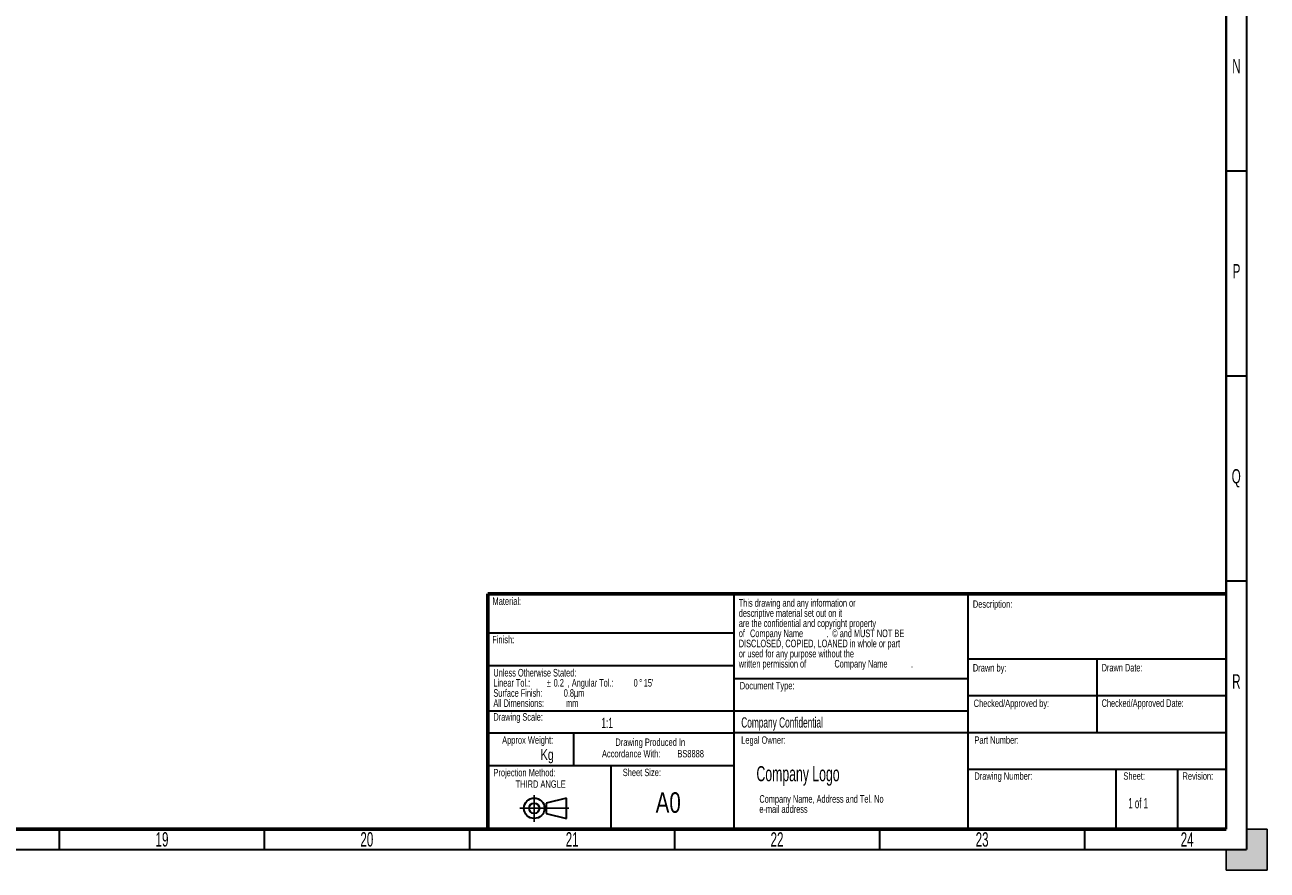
# Model space of a CAD drawing. Header units: millimetres. Extents: x 0 to 1189, y 0 to 841.
# Tile 3 of 5: x 886 to 1189, y 0 to 206. Entities that reach past the tile are written whole.
import ezdxf

# ---------------------------------------------------------------- set-up
doc = ezdxf.new("R2010")
doc.units = ezdxf.units.MM
doc.layers.add('BORDER', color=7, linetype='Continuous')
doc.layers.add('TRIM', color=7, linetype='Continuous')
doc.styles.add('SLDTEXTSTYLE0', font='TXT', dxfattribs={"width": 0.605})
doc.styles.add('SLDTEXTSTYLE1', font='TXT', dxfattribs={"width": 0.57})
doc.styles.add('SLDTEXTSTYLE2', font='TXT', dxfattribs={"width": 0.75})

# ---------------------------------------------------------------- blocks, each defined once
blk = doc.blocks.new('SW_NOTE_0')
at = {"layer": 'BORDER', "color": 0, "char_height": 1.8, "attachment_point": 2, "style": 'SLDTEXTSTYLE0'}
for s, insert in [('Drawing Produced In', (11.28, 2.32)), ('Accordance With:', (6.64, -0.48)), ('BS8888', (21.13, -0.48))]:
    blk.add_mtext(s, dxfattribs=dict(at, insert=insert))
blk = doc.blocks.new('SW_NOTE_1')
at = {"layer": 'BORDER', "color": 0, "char_height": 1.8, "attachment_point": 1, "style": 'SLDTEXTSTYLE0'}
for s, insert in [('Projection Method:', (0, 2.32)), ('THIRD ANGLE', (5.4, -0.48))]:
    blk.add_mtext(s, dxfattribs=dict(at, insert=insert))
blk = doc.blocks.new('SW_NOTE_2')
at = {"layer": 'BORDER', "color": 0, "char_height": 1.8521, "attachment_point": 1, "style": 'SLDTEXTSTYLE0'}
for s, insert in [('e-mail address', (0, -0.08)), ('Company Name, Address and Tel. No', (0, 2.39))]:
    blk.add_mtext(s, dxfattribs=dict(at, insert=insert))
blk = doc.blocks.new('SW_NOTE_3')
at = {"layer": 'BORDER', "color": 0, "attachment_point": 1, "style": 'SLDTEXTSTYLE0'}
for s, insert, char_height in [('This drawing and any information or', (0, 2.39), 1.8521), ('descriptive material set out on it', (0, -0.08), 1.8521), ('are the confidential and copyright property', (0, -2.55), 1.8521), ('of', (0, -5.02), 1.852), ('Company Name', (2.74, -5.02), 1.8521), ('© and MUST NOT BE', (22.78, -5.02), 1.8521), ('DISCLOSED, COPIED, LOANED in whole or part', (0, -7.49), 1.8521), ('.', (21.4, -5.03), 1.85), ('or used for any purpose without the', (0, -9.96), 1.8521), ('written permission of', (0, -12.43), 1.8521), ('Company Name', (23.32, -12.43), 1.8521), ('.', (41.98, -12.43), 1.85)]:
    blk.add_mtext(s, dxfattribs=dict(at, insert=insert, char_height=char_height))
blk = doc.blocks.new('SW_NOTE_4')
at = {"layer": 'BORDER', "color": 0, "attachment_point": 1, "style": 'SLDTEXTSTYLE0'}
for s, insert, char_height in [('Unless Otherwise Stated:', (0, 2.39), 1.8521), ('Linear Tol.:', (0, -0.08), 1.8521), ('%%p', (13.03, -0.08), 1.852), (', Angular Tol.:', (18.12, -0.08), 1.8521), ("15'", (36.65, -0.08), 1.852), ('Surface Finish:', (0, -2.55), 1.8521), ('0.2', (14.69, -0.08), 1.852), ('0.8µm', (17.15, -2.55), 1.852), ('0', (34.17, -0.08), 1.85), ('%%d', (35.54, -0.08), 1.852), ('All Dimensions:', (0, -5.02), 1.8521), ('mm', (17.7, -5.02), 1.852)]:
    blk.add_mtext(s, dxfattribs=dict(at, insert=insert, char_height=char_height))

msp = doc.modelspace()

# ---------------------------------------------------------------- hatches: boundary and pattern name
at = {"layer": 'TRIM'}
msp.add_hatch(color=256, dxfattribs=at).paths.add_polyline_path([(1189, 10), (1184, 10), (1184, 5), (1179, 5), (1179, 0), (1189, 0)], flags=0)

# ---------------------------------------------------------------- linework, layer by layer
at = {"layer": 'BORDER', "lineweight": 30}
for p, q in [((1184, 836), (1184, 5)), ((1179, 170.5), (1184, 170.5)), ((1179, 120.5), (1184, 120.5)), ((1179, 70.5), (1184, 70.5)), ((1059, 67.36), (1059, 10.36)), ((1116, 67.36), (1116, 10.36)), ((999, 57.86), (1059, 57.86)), ((1116, 51.5), (1179, 51.5)), ((1147.5, 51.5), (1147.5, 33.5)), ((999, 49.86), (1010.05, 49.86)), ((1010.05, 49.86), (1059, 49.86)), ((1116, 46.61), (1059, 46.61)), ((1179, 42.5), (1116, 42.5)), ((999, 38.86), (1059, 38.86)), ((1059, 38.86), (1116, 38.86)), ((999, 33.5), (1019.9, 33.5)), ((1019.9, 33.5), (1059, 33.5)), ((1019.9, 33.5), (1019.9, 25.5)), ((1116, 33.5), (1059, 33.5)), ((1179, 33.5), (1116, 33.5)), ((999, 25.5), (1029, 25.5)), ((1029, 25.5), (1059, 25.5)), ((1029, 25.5), (1029, 10.36)), ((894.5, 10), (894.5, 5)), ((944.5, 10), (944.5, 5)), ((994.5, 10), (994.5, 5)), ((1044.5, 10), (1044.5, 5)), ((1094.5, 10), (1094.5, 5)), ((1144.5, 10), (1144.5, 5)), ((15, 5), (1184, 5))]:
    msp.add_line(p, q, dxfattribs=at)
at = {"layer": 'BORDER', "lineweight": 40}
msp.add_line((1179, 831), (1179, 10), dxfattribs=at)
at = {"layer": 'BORDER', "lineweight": 60}
for p, q in [((999, 67.36), (1179, 67.36)), ((20, 10), (1179, 10))]:
    msp.add_line(p, q, dxfattribs=at)
at = {"layer": 'BORDER', "linetype": 'Continuous', "lineweight": 60}
msp.add_line((999, 67.36), (999, 10.36), dxfattribs=at)
at = {"layer": 'BORDER', "linetype": 'Continuous', "lineweight": 30}
for p, q in [((1179, 24.5), (1116, 24.5)), ((1152.2, 10), (1152.2, 24.5)), ((1167.2, 10), (1167.2, 24.5)), ((1018.21, 17.58), (1013.21, 16.33)), ((1013.21, 16.33), (1013.21, 13.83)), ((1018.21, 12.58), (1018.21, 17.58)), ((1013.21, 13.83), (1018.21, 12.58))]:
    msp.add_line(p, q, dxfattribs=at)
at = {"layer": 'BORDER'}
for p, q in [((1010.31, 18.26), (1010.31, 11.81)), ((1006.77, 15.08), (1018.78, 15.08))]:
    msp.add_line(p, q, dxfattribs=at)
at = {"layer": 'BORDER', "linetype": 'Continuous', "lineweight": 30}
for radius in [2.5, 1.25]:
    msp.add_circle((1010.31, 15.08), radius, dxfattribs=at)
at = {"layer": 'TRIM'}
for p, q in [((1184, 5), (1184, 10)), ((1184, 10), (1189, 10)), ((1189, 10), (1189, 0)), ((1179, 0), (1179, 5)), ((1179, 5), (1184, 5)), ((1189, 0), (1179, 0))]:
    msp.add_line(p, q, dxfattribs=at)

# ---------------------------------------------------------------- block references
at = {"layer": 'BORDER'}
for name, p in [('SW_NOTE_3', (1060.18, 63.67)), ('SW_NOTE_4', (1000.36, 46.66)), ('SW_NOTE_0', (1027.32, 29.77)), ('SW_NOTE_1', (1000.36, 22.36)), ('SW_NOTE_2', (1065.21, 15.89))]:
    msp.add_blockref(name, p, dxfattribs=at)

# ---------------------------------------------------------------- texts
at = {"layer": 'BORDER', "color": 7, "char_height": 3.5, "attachment_point": 2, "style": 'SLDTEXTSTYLE0'}
for s, insert in [('N', (1181.51, 197.75)), ('P', (1181.52, 147.75)), ('Q', (1181.46, 97.75)), ('R', (1181.49, 47.75)), ('19', (919.56, 9.26)), ('20', (969.5, 9.26)), ('21', (1019.56, 9.26)), ('22', (1069.5, 9.23)), ('23', (1119.5, 9.23)), ('24', (1169.49, 9.23))]:
    msp.add_mtext(s, dxfattribs=dict(at, insert=insert))
at = {"layer": 'BORDER'}
for s, insert, char_height, attachment_point, style in [('Material:', (1000.13, 66.46), 1.8, 1, 'SLDTEXTSTYLE0'), ('Description:', (1117.25, 65.76), 1.8, 1, 'SLDTEXTSTYLE0'), ('Finish:', (1000.07, 57.11), 1.8, 1, 'SLDTEXTSTYLE0'), ('Drawn by:', (1117.25, 50.22), 1.8, 1, 'SLDTEXTSTYLE0'), ('Drawn Date:', (1148.65, 50.28), 1.8521, 1, 'SLDTEXTSTYLE0'), ('Document Type:', (1060.42, 45.87), 1.8, 1, 'SLDTEXTSTYLE0'), ('Checked/Approved by:', (1117.44, 41.58), 1.8, 1, 'SLDTEXTSTYLE0'), ('Checked/Approved Date:', (1148.65, 41.64), 1.8521, 1, 'SLDTEXTSTYLE0'), ('Drawing Scale:', (1000.36, 38.27), 1.8521, 1, 'SLDTEXTSTYLE0'), ('1:1', (1026.68, 37.13), 2.5, 1, 'SLDTEXTSTYLE0'), ('Company Confidential', (1060.79, 37.25), 2.5, 1, 'SLDTEXTSTYLE0'), ('Approx Weight:', (1008.71, 32.61), 1.8, 2, 'SLDTEXTSTYLE0'), ('Legal Owner:', (1060.77, 32.61), 1.8, 1, 'SLDTEXTSTYLE0'), ('Part Number:', (1117.63, 32.61), 1.8, 1, 'SLDTEXTSTYLE0'), ('Kg', (1011.85, 29.49), 2.646, 1, 'SLDTEXTSTYLE2'), ('Sheet Size:', (1036.55, 24.72), 1.8, 2, 'SLDTEXTSTYLE0'), ('Company Logo', (1064.49, 25.36), 3.6946, 1, 'SLDTEXTSTYLE0'), ('Drawing Number:', (1117.61, 23.84), 1.8, 1, 'SLDTEXTSTYLE0'), ('Sheet:', (1153.95, 23.84), 1.8, 1, 'SLDTEXTSTYLE0'), ('Revision:', (1168.36, 23.84), 1.8, 1, 'SLDTEXTSTYLE0'), ('A0', (1042.98, 18.98), 5, 2, 'SLDTEXTSTYLE2'), ('1 of 1', (1155.16, 17.56), 2.5, 1, 'SLDTEXTSTYLE1')]:
    msp.add_mtext(s, dxfattribs=dict(at, insert=insert, char_height=char_height, attachment_point=attachment_point, style=style))

doc.saveas('drawing.dxf')
